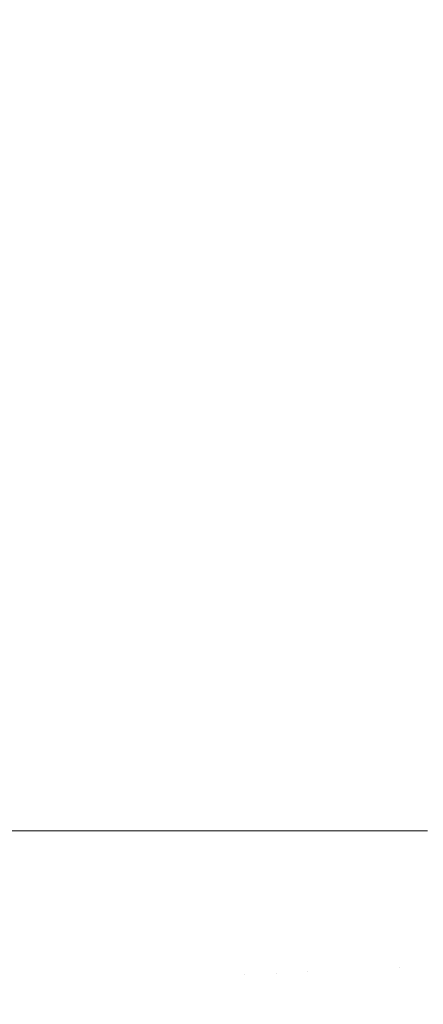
# Model space of a CAD drawing. Header units: centimetres. Extents: x -35.1 to 36.2, y 3.4 to 5.2.
# Tile 116 of 256: x -11.2693 to -11.2195, y 3.8788 to 4.0002. Entities that reach past the tile are written whole.
import ezdxf

# ---------------------------------------------------------------- set-up
doc = ezdxf.new("R2010")
doc.units = ezdxf.units.CM
doc.header["$LTSCALE"] = 2.54
doc.layers.add('Lucido design-1', color=7, linetype='Continuous')

# ---------------------------------------------------------------- blocks, each defined once
blk = doc.blocks.new('Gruppo-4-1')
at = {"color": 7, "linetype": 'Continuous', "lineweight": 9}
blk.add_3dface([(-34.95277, 5.10021, -1872.21551), (-34.95277, 3.50021, -1872.21551), (36.07969, 3.50021, -1872.21551), (36.07969, 5.10021, -1872.21551)], dxfattribs=at)
for points, invisible_edges in [([(-11.27104, 5.10021, -1873.01545), (-11.26666, 5.10021, -1873.01528), (-11.26693, 3.90021, -1873.01529), (-11.2711, 3.90021, -1873.01545)], 10), ([(-11.26666, 5.10021, -1873.01528), (-11.2649, 5.10021, -1873.01521), (-11.2649, 3.90021, -1873.01521), (-11.26693, 3.90021, -1873.01529)], 10), ([(-11.26277, 3.90021, -1873.01505), (-11.2649, 3.90021, -1873.01521), (-11.2649, 5.10021, -1873.01521), (-11.26216, 5.10021, -1873.015)], 10), ([(-11.26216, 5.10021, -1873.015), (-11.25793, 5.10021, -1873.01467), (-11.25793, 3.90021, -1873.01467), (-11.26277, 3.90021, -1873.01505)], 10), ([(-11.25793, 5.10021, -1873.01467), (-11.25752, 5.10021, -1873.01462), (-11.25105, 3.90021, -1873.01386), (-11.25451, 3.90021, -1873.01427)], 10), ([(-11.25451, 3.90021, -1873.01427), (-11.25793, 3.90021, -1873.01467), (-11.25793, 5.10021, -1873.01467)], 10), ([(-11.25105, 3.90021, -1873.01386), (-11.25752, 5.10021, -1873.01462), (-11.25277, 5.10021, -1873.01406)], 9), ([(-11.25277, 5.10021, -1873.01406), (-11.25105, 5.10021, -1873.01386), (-11.25105, 3.90021, -1873.01386)], 10), ([(-11.24637, 3.90021, -1873.01312), (-11.25105, 3.90021, -1873.01386), (-11.25105, 5.10021, -1873.01386), (-11.2479, 5.10021, -1873.01336)], 10), ([(-11.2479, 5.10021, -1873.01336), (-11.24428, 5.10021, -1873.01279), (-11.24428, 3.90021, -1873.01279), (-11.24637, 3.90021, -1873.01312)], 10), ([(-11.24236, 3.90021, -1873.01241), (-11.24428, 3.90021, -1873.01279), (-11.24428, 5.10021, -1873.01279), (-11.24292, 5.10021, -1873.01252)], 10), ([(-11.24292, 5.10021, -1873.01252), (-11.23767, 5.10021, -1873.01148), (-11.23767, 3.90021, -1873.01148), (-11.24236, 3.90021, -1873.01241)], 10), ([(-11.23448, 3.90021, -1873.01072), (-11.23767, 3.90021, -1873.01148), (-11.23767, 5.10021, -1873.01148), (-11.23265, 5.10021, -1873.01028)], 10), ([(-11.23265, 5.10021, -1873.01028), (-11.23123, 5.10021, -1873.00994), (-11.23123, 3.90021, -1873.00994), (-11.23448, 3.90021, -1873.01072)], 10), ([(-11.22683, 3.90021, -1873.0087), (-11.23123, 3.90021, -1873.00994), (-11.23123, 5.10021, -1873.00994), (-11.22739, 5.10021, -1873.00885)], 10), ([(-11.22739, 5.10021, -1873.00885), (-11.22499, 5.10021, -1873.00818), (-11.22499, 3.90021, -1873.00818), (-11.22683, 3.90021, -1873.0087)], 10), ([(-11.2231, 3.90021, -1873.00756), (-11.22499, 3.90021, -1873.00818), (-11.22499, 5.10021, -1873.00818), (-11.22206, 5.10021, -1873.00722)], 10), ([(-11.22206, 5.10021, -1873.00722), (-11.21896, 5.10021, -1873.00622), (-11.21896, 3.90021, -1873.00622), (-11.2231, 3.90021, -1873.00756)], 10), ([(-11.2711, 3.90021, -1873.01545), (-11.26759, 3.8608, -1873.01547), (-11.27169, 3.8604, -1873.01551)], 11), ([(-11.2711, 3.90021, -1873.01545), (-11.26693, 3.90021, -1873.01529), (-11.26345, 3.86122, -1873.01532), (-11.26759, 3.8608, -1873.01547)], 14), ([(-11.26345, 3.86122, -1873.01532), (-11.26693, 3.90021, -1873.01529), (-11.2649, 3.90021, -1873.01521)], 9), ([(-11.26345, 3.86122, -1873.01532), (-11.2649, 3.90021, -1873.01521), (-11.26277, 3.90021, -1873.01505)], 9), ([(-11.26277, 3.90021, -1873.01505), (-11.25933, 3.86163, -1873.01508), (-11.26345, 3.86122, -1873.01532)], 11), ([(-11.26277, 3.90021, -1873.01505), (-11.25793, 3.90021, -1873.01467), (-11.25522, 3.86204, -1873.01474), (-11.25933, 3.86163, -1873.01508)], 14), ([(-11.25522, 3.86204, -1873.01474), (-11.25793, 3.90021, -1873.01467), (-11.25451, 3.90021, -1873.01427)], 9), ([(-11.25451, 3.90021, -1873.01427), (-11.25114, 3.86245, -1873.0143), (-11.25522, 3.86204, -1873.01474)], 11), ([(-11.25114, 3.86245, -1873.0143), (-11.25451, 3.90021, -1873.01427), (-11.25105, 3.90021, -1873.01386)], 9), ([(-11.25105, 3.90021, -1873.01386), (-11.24709, 3.86286, -1873.01377), (-11.25114, 3.86245, -1873.0143)], 11), ([(-11.24307, 3.86326, -1873.01315), (-11.24709, 3.86286, -1873.01377), (-11.25105, 3.90021, -1873.01386), (-11.24637, 3.90021, -1873.01312)], 11), ([(-11.24307, 3.86326, -1873.01315), (-11.24637, 3.90021, -1873.01312), (-11.24159, 3.88246, -1873.01244)], 11), ([(-11.24159, 3.88246, -1873.01244), (-11.24637, 3.90021, -1873.01312), (-11.24428, 3.90021, -1873.01279)], 9), ([(-11.24428, 3.90021, -1873.01279), (-11.24236, 3.90021, -1873.01241), (-11.24159, 3.88246, -1873.01244)], 10), ([(-11.23763, 3.88265, -1873.01164), (-11.24159, 3.88246, -1873.01244), (-11.24236, 3.90021, -1873.01241), (-11.23767, 3.90021, -1873.01148)], 11), ([(-11.23763, 3.88265, -1873.01164), (-11.23767, 3.90021, -1873.01148), (-11.23448, 3.90021, -1873.01072)], 9), ([(-11.23448, 3.90021, -1873.01072), (-11.23372, 3.88284, -1873.01075), (-11.23763, 3.88265, -1873.01164)], 11), ([(-11.23372, 3.88284, -1873.01075), (-11.23448, 3.90021, -1873.01072), (-11.23123, 3.90021, -1873.00994)], 9), ([(-11.23123, 3.90021, -1873.00994), (-11.22987, 3.88303, -1873.00978), (-11.23372, 3.88284, -1873.01075)], 11), ([(-11.23123, 3.90021, -1873.00994), (-11.22683, 3.90021, -1873.0087), (-11.22609, 3.88321, -1873.00872), (-11.22987, 3.88303, -1873.00978)], 14), ([(-11.22609, 3.88321, -1873.00872), (-11.22683, 3.90021, -1873.0087), (-11.22499, 3.90021, -1873.00818)], 9), ([(-11.22236, 3.88339, -1873.00759), (-11.22609, 3.88321, -1873.00872), (-11.22499, 3.90021, -1873.00818)], 11), ([(-11.22499, 3.90021, -1873.00818), (-11.2231, 3.90021, -1873.00756), (-11.22236, 3.88339, -1873.00759)], 10), ([(-11.2231, 3.90021, -1873.00756), (-11.21896, 3.90021, -1873.00622), (-11.21871, 3.88357, -1873.00638), (-11.22236, 3.88339, -1873.00759)], 14), ([(-11.23763, 3.88265, -1873.01164), (-11.23372, 3.88284, -1873.01075), (-11.23128, 3.86444, -1873.01075), (-11.23516, 3.86405, -1873.01164)], 15), ([(-11.22746, 3.86482, -1873.00978), (-11.23128, 3.86444, -1873.01075), (-11.23372, 3.88284, -1873.01075), (-11.22987, 3.88303, -1873.00978)], 15), ([(-11.22987, 3.88303, -1873.00978), (-11.22609, 3.88321, -1873.00872), (-11.2237, 3.8652, -1873.00872), (-11.22746, 3.86482, -1873.00978)], 15), ([(-11.22, 3.86557, -1873.00759), (-11.2237, 3.8652, -1873.00872), (-11.22609, 3.88321, -1873.00872), (-11.22236, 3.88339, -1873.00759)], 15), ([(-11.22236, 3.88339, -1873.00759), (-11.21871, 3.88357, -1873.00638), (-11.21637, 3.86593, -1873.00638), (-11.22, 3.86557, -1873.00759)], 15), ([(-11.24159, 3.88246, -1873.01244), (-11.23909, 3.86366, -1873.01244), (-11.24307, 3.86326, -1873.01315)], 11), ([(-11.23516, 3.86405, -1873.01164), (-11.23909, 3.86366, -1873.01244), (-11.24159, 3.88246, -1873.01244), (-11.23763, 3.88265, -1873.01164)], 15)]:
    blk.add_3dface(points, dxfattribs=dict(at, invisible_edges=invisible_edges))

msp = doc.modelspace()

# ---------------------------------------------------------------- block references
at = {"layer": 'Lucido design-1', "color": 7}
msp.add_blockref('Gruppo-4-1', (0, 0), dxfattribs=at)

doc.saveas('drawing.dxf')
